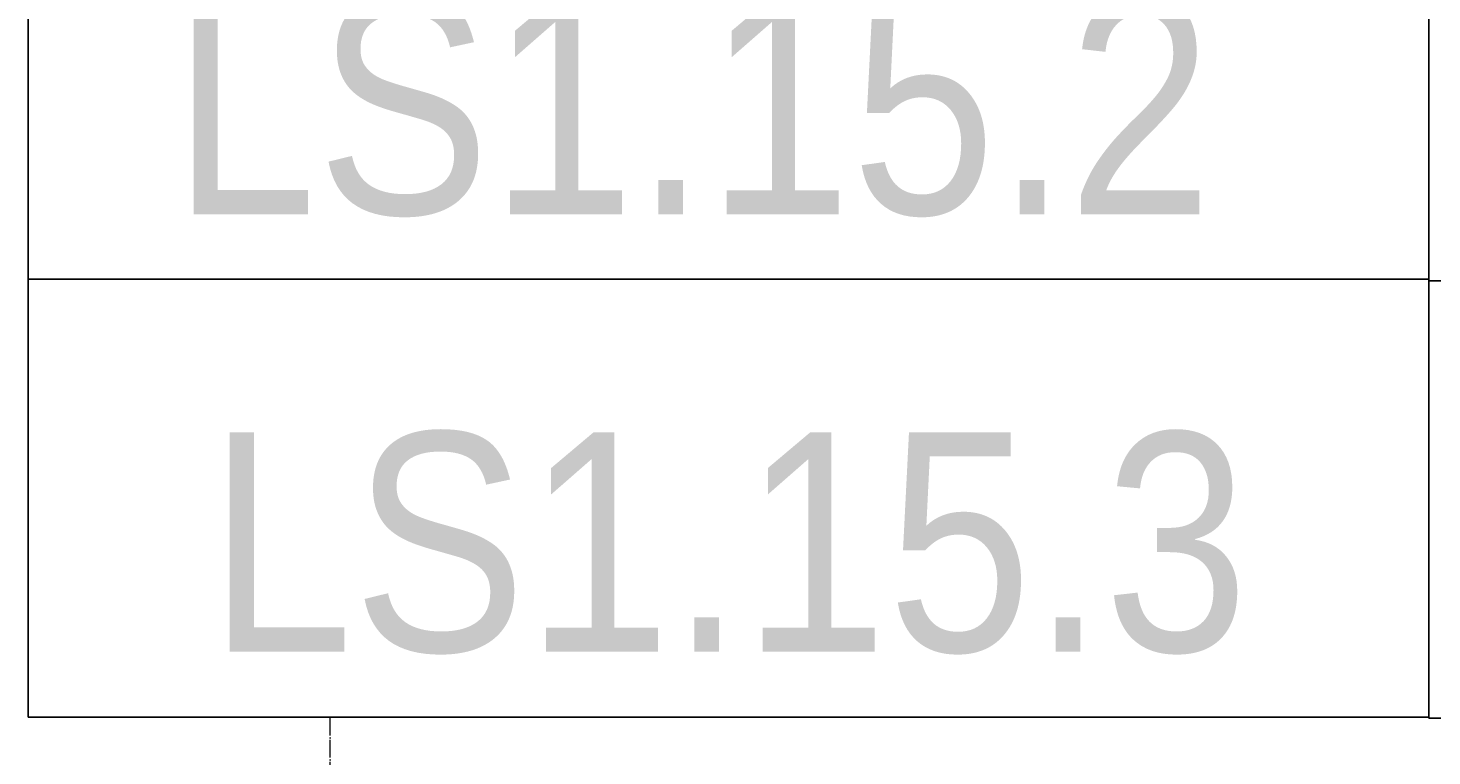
# Model space of a CAD drawing. Header units: millimetres. Extents: x -111 to 116289, y -9307 to 73893.
# Tile 9 of 128: x 6028 to 7631, y 33336 to 34166. Entities that reach past the tile are written whole.
import ezdxf
from ezdxf.enums import TextEntityAlignment as Align

# ---------------------------------------------------------------- set-up
doc = ezdxf.new("R2018")
doc.units = ezdxf.units.MM
doc.set_wipeout_variables(frame=1)
doc.linetypes.add('ADSK_Линия сетки', pattern=[25, 20, -2.5, 0, -2.5])
doc.layers.add('КИП_выноска', color=6, linetype='Continuous', lineweight=25)
doc.layers.add('Оси', color=7, linetype='Continuous', lineweight=9)
doc.styles.add('Arial', font='arial.ttf', dxfattribs={"width": 0.85, "height": 350})
doc.styles.add('GOST 2.304', font='simplex.shx', dxfattribs={"width": 0.65, "oblique": 15})
doc.styles.get("Standard").update_dxf_attribs({"font": 'arial.ttf'})

# ---------------------------------------------------------------- blocks, each defined once
blk = doc.blocks.new('A$Cffbd38bb')
at = {"layer": 'Оси', "color": 253, "linetype": 'ADSK_Линия сетки', "true_color": 0xaaaaaa}
blk.add_line((4567.4, 800), (4567.4, 71114.3), dxfattribs=at)
blk = doc.blocks.new('*U190')
at = {"color": 0, "linetype": 'Continuous', "lineweight": 30, "ltscale": 75, "width": 0.85, "flags": 104}
blk.add_attdef('ПРИМЕЧАНИЕ_1', text='', height=2.5, dxfattribs=at).set_placement((8, 3.611), align=Align.BOTTOM_CENTER)
at = {"color": 0, "lineweight": 30, "width": 0.85, "flags": 104}
blk.add_attdef('ПРИМЕЧАНИЕ_2', text='', height=2.5, dxfattribs=at).set_placement((8, -7.53), align=Align.BOTTOM_CENTER)
at = {"color": 0, "lineweight": 30, "style": 'GOST 2.304', "width": 0.85}
for tag, p in [('ИМЯ_КАБЕЛЯ_2', (8, -7.5)), ('ИМЯ_КАБЕЛЯ_3', (8, -12.5)), ('ИМЯ_КАБЕЛЯ_4', (8, -17.5)), ('ИМЯ_КАБЕЛЯ_5', (8, -22.5)), ('ИМЯ_КАБЕЛЯ_6', (8, -27.5)), ('ИМЯ_КАБЕЛЯ_7', (8, -32.5)), ('ИМЯ_КАБЕЛЯ_8', (8, -37.5)), ('ИМЯ_КАБЕЛЯ_9', (8, -42.5))]:
    blk.add_attdef(tag, text='', height=2.5, dxfattribs=at).set_placement(p, align=Align.BOTTOM_CENTER)
at = {"linetype": 'Continuous'}
blk.add_wipeout([(0, 2.5), (16, 2.5), (16, -2.5), (0, -2.5)], dxfattribs=at)
at = {"color": 0}
blk.add_line((0, -2.5), (0, 0), dxfattribs=at)
at = {"color": 0, "linetype": 'Continuous'}
blk.add_lwpolyline([(0, -2.5), (16, -2.5), (16, 2.5), (0, 2.5)], close=True, dxfattribs=at)
at = {"color": 0, "lineweight": 30, "style": 'GOST 2.304', "width": 0.85}
blk.add_attdef('ИМЯ_КАБЕЛЯ_1', text='', height=2.5, dxfattribs=at).set_placement((8, -2.5), align=Align.BOTTOM_CENTER)

msp = doc.modelspace()

# ---------------------------------------------------------------- block references
msp.add_blockref('A$Cffbd38bb', (1805.7, 1084))

# ---------------------------------------------------------------- next in the draw order: block references
at = {"layer": 'КИП_выноска'}
ref = msp.add_blockref('*U190', (6027.9, 34628), dxfattribs=dict(at, xscale=100, yscale=100, zscale=100))
lines = msp.add_mtext('\\W0.8500;', dxfattribs={"layer": '0', "color": 0, "lineweight": 30, "insert": (6827.9, 33875), "char_height": 2.5, "attachment_point": 1})
ref.add_attrib('ПРИМЕЧАНИЕ_2', '', (6827.9, 33875), dxfattribs={"flags": 104}).embed_mtext(lines)

# ---------------------------------------------------------------- next in the draw order: block references
ref = msp.add_blockref('*U190', (6027.9, 34129.1), dxfattribs=dict(at, xscale=100, yscale=100, zscale=100))
ref.add_attrib('ИМЯ_КАБЕЛЯ_1', 'LS1.15.2 ', dxfattribs={"layer": '0', "color": 0, "lineweight": 30, "height": 250, "style": 'Arial', "width": 0.85}).set_placement((6827.9, 33879.1), align=Align.BOTTOM_CENTER)
lines = msp.add_mtext('\\W0.8500;', dxfattribs={"layer": '0', "color": 0, "lineweight": 30, "insert": (6827.9, 33376.1), "char_height": 2.5, "attachment_point": 1})
ref.add_attrib('ПРИМЕЧАНИЕ_2', '', (6827.9, 33376.1), dxfattribs={"flags": 104}).embed_mtext(lines)

# ---------------------------------------------------------------- next in the draw order: block references
ref = msp.add_blockref('*U190', (6027.9, 33630.1), dxfattribs=dict(at, xscale=100, yscale=100, zscale=100))
lines = msp.add_mtext('\\W0.8500;', dxfattribs={"layer": '0', "color": 0, "linetype": 'Continuous', "lineweight": 30, "ltscale": 75, "insert": (6827.9, 33991.1), "char_height": 2.5, "attachment_point": 1})
ref.add_attrib('ПРИМЕЧАНИЕ_1', '', (6827.9, 33991.1), dxfattribs={"flags": 104}).embed_mtext(lines)
ref.add_attrib('ИМЯ_КАБЕЛЯ_1', 'LS1.15.3', dxfattribs={"layer": '0', "color": 0, "lineweight": 30, "height": 250, "style": 'Arial', "width": 0.85}).set_placement((6827.9, 33380.1), align=Align.BOTTOM_CENTER)

# ---------------------------------------------------------------- next in the draw order: block references
at = {"layer": 'КИП_выноска', "xscale": 100, "yscale": 100, "zscale": 100}
msp.add_blockref('*U190', (7627.9, 33629.1), dxfattribs=at)

# ---------------------------------------------------------------- next in the draw order: block references
msp.add_blockref('*U190', (7627.9, 34128), dxfattribs=at)

doc.saveas('drawing.dxf')
